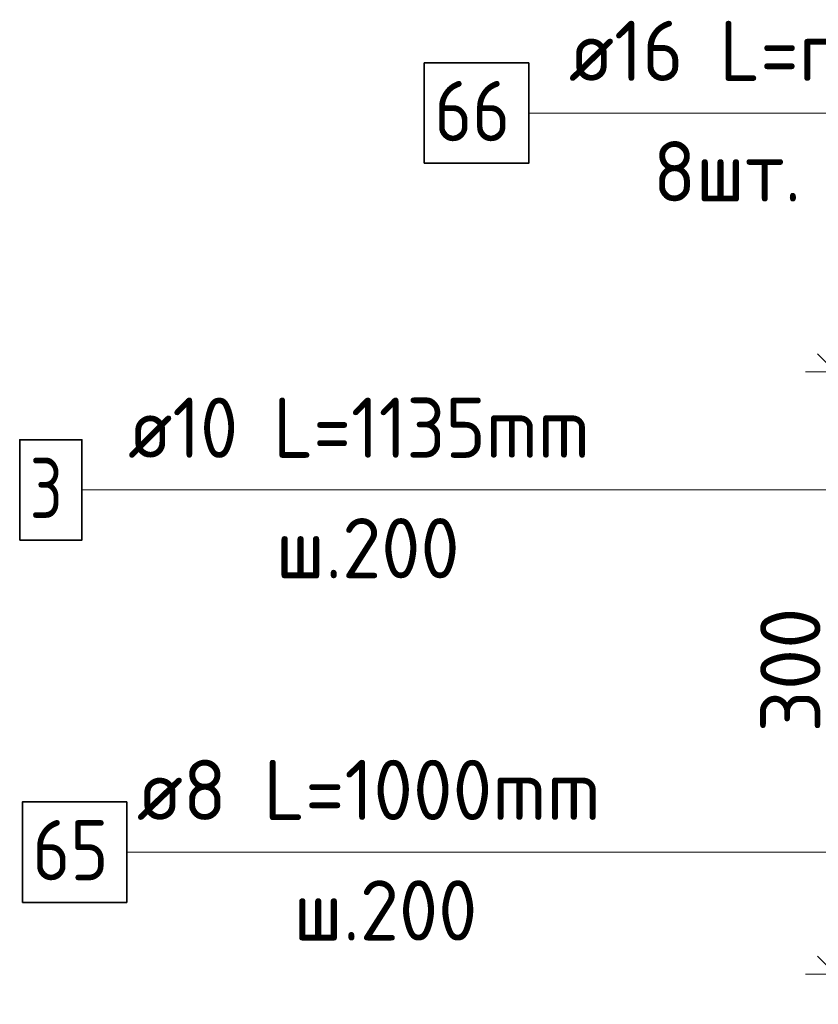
# Model space of a CAD drawing. Header units: metres. Extents: x -38 to 90, y -15 to 21.
# Tile 115 of 127: x 71.688 to 72.085, y 6.268 to 6.759. Entities that reach past the tile are written whole.
import ezdxf

# ---------------------------------------------------------------- set-up
doc = ezdxf.new("R2010")
doc.units = ezdxf.units.M
doc.header["$PDMODE"] = 65
for name, color, linetype, lineweight in [('XR$4$Арм.стержн. Арматура края', 96, 'Continuous', 35), ('XR$4$Арм.стержн. Хомут', 240, 'Continuous', 35), ('XR$4$Арм.стержн.горизонт. 1', 180, 'Continuous', 35), ('XR$4$Размерная линия (1)', 7, 'Continuous', 13)]:
    doc.layers.add(name, color=color, linetype=linetype, lineweight=lineweight)
doc.styles.add('ISOCPEUR', font='txt')
doc.dimstyles.new('DIMSTYLE_12', dxfattribs={"dimtxt": 0.03, "dimasz": 0.03, "dimexe": 0, "dimexo": 0, "dimgap": 0.015, "dimtad": 2, "dimdec": 0, "dimlfac": 1000, "dimrnd": 1, "dimzin": 12, "dimdsep": 46, "dimtxsty": 'ISOCPEUR', "dimblk1": 'ALL_ML_STRICH', "dimblk2": 'ALL_ML_STRICH', "dimsah": 1, "dimcen": 0, "dimclrd": 7, "dimclre": 256, "dimclrt": 7, "dimadec": 0, "dimazin": 0, "dimtfac": 1, "dimtdec": 0, "dimtix": 1, "dimtmove": 2, "dimatfit": 3, "dimfxl": 0, "dimtzin": 0, "dimlwd": 0, "dimlwe": -3, "dimarcsym": 0})

# ---------------------------------------------------------------- blocks, each defined once
blk = doc.blocks.new('ALL_ML_STRICH')
at = {"color": 0, "linetype": 'ByBlock', "lineweight": -2}
for p, q in [((0, -0.5), (0, 0.5)), ((-0.3, -0.3), (0.3, 0.3)), ((-1, 0), (0.5, 0))]:
    blk.add_line(p, q, dxfattribs=at)
blk = doc.blocks.new('*D91')
at = {"layer": 'DEFPOINTS', "color": 7, "linetype": 'Continuous', "lineweight": 13, "transparency": 33554687}
for p in [(72.21436, 6.58345), (72.09402, 6.28345), (72.21432, 6.28345)]:
    blk.add_point(p, dxfattribs=at)
at = {"layer": 'XR$4$Размерная линия (1)', "color": 9, "linetype": 'Continuous', "lineweight": -2, "true_color": 0xc7c7c7, "transparency": 33554687}
for p, q in [((72.19436, 6.58345), (72.09402, 6.58345)), ((72.19432, 6.28345), (72.09402, 6.28345))]:
    blk.add_line(p, q, dxfattribs=at)
at = {"layer": 'XR$4$Размерная линия (1)', "color": 7, "linetype": 'Continuous', "lineweight": -2, "transparency": 33554687}
blk.add_line((72.09402, 6.28345), (72.09402, 6.58345), dxfattribs=at)
at = {"layer": 'XR$4$Размерная линия (1)', "color": 7, "linetype": 'Continuous', "lineweight": 13, "transparency": 33554687, "xscale": 0.03, "yscale": 0.03, "zscale": 0.03}
for p, rotation in [((72.09402, 6.58345), 90), ((72.09402, 6.28345), 270)]:
    blk.add_blockref('ALL_ML_STRICH', p, dxfattribs=dict(at, rotation=rotation))
at = {"layer": 'XR$4$Размерная линия (1)', "color": 7, "linetype": 'Continuous', "lineweight": 13, "transparency": 33554687, "insert": (72.07152, 6.43495), "char_height": 0.03, "width": 0.09, "attachment_point": 5, "rotation": 90, "style": 'ISOCPEUR'}
blk.add_mtext('\\A1;{300}', dxfattribs=at)

msp = doc.modelspace()

# ---------------------------------------------------------------- linework, layer by layer
at = {"layer": 'XR$4$Арм.стержн. Арматура края', "color": 7, "linetype": 'Continuous', "lineweight": 13, "transparency": 33554687}
for p, q in [((71.71872, 6.52464), (72.02872, 6.52464)), ((72.02872, 6.52464), (72.24432, 6.52464))]:
    msp.add_line(p, q, dxfattribs=at)
at = {"layer": 'XR$4$Арм.стержн. Арматура края', "color": 7, "linetype": 'Continuous', "lineweight": 35, "transparency": 33554687}
msp.add_lwpolyline([(71.68772, 6.49964), (71.71872, 6.49964), (71.71872, 6.54964), (71.68772, 6.54964), (71.68772, 6.49964)], dxfattribs=at)
at = {"layer": 'XR$4$Арм.стержн. Хомут', "color": 7, "linetype": 'Continuous', "lineweight": 13, "transparency": 33554687}
for p, q in [((71.74104, 6.34423), (72.02404, 6.34423)), ((72.02404, 6.34423), (72.24328, 6.34423))]:
    msp.add_line(p, q, dxfattribs=at)
at = {"layer": 'XR$4$Арм.стержн. Хомут', "color": 7, "linetype": 'Continuous', "lineweight": 35, "transparency": 33554687}
msp.add_lwpolyline([(71.68904, 6.31923), (71.74104, 6.31923), (71.74104, 6.36923), (71.68904, 6.36923), (71.68904, 6.31923)], dxfattribs=at)
at = {"layer": 'XR$4$Арм.стержн.горизонт. 1', "color": 7, "linetype": 'Continuous', "lineweight": 13, "transparency": 33554687}
msp.add_line((71.9412, 6.71235), (72.1672, 6.71235), dxfattribs=at)
at = {"layer": 'XR$4$Арм.стержн.горизонт. 1', "color": 7, "linetype": 'Continuous', "lineweight": 35, "transparency": 33554687}
msp.add_lwpolyline([(71.8892, 6.68735), (71.9412, 6.68735), (71.9412, 6.73735), (71.8892, 6.73735), (71.8892, 6.68735)], dxfattribs=at)

# ---------------------------------------------------------------- texts
at = {"layer": 'XR$4$Арм.стержн. Арматура края', "color": 7, "linetype": 'Continuous', "lineweight": 25, "transparency": 33554687, "char_height": 0.03, "attachment_point": 7, "style": 'ISOCPEUR'}
for s, insert, width in [('\\W0.92;ø10 L=1135mm ', (71.74172, 6.54064), 0.2806692), ('\\W0.78;3', (71.69272, 6.51064), 0.0326407), ('\\W0.95;ш.200 ', (71.81522, 6.48064), 0.1311995)]:
    msp.add_mtext(s, dxfattribs=dict(at, insert=insert, width=width))
at = {"layer": 'XR$4$Арм.стержн. Хомут', "color": 7, "linetype": 'Continuous', "lineweight": 25, "transparency": 33554687, "char_height": 0.03, "attachment_point": 7, "style": 'ISOCPEUR'}
for s, insert, width in [('\\W0.96;ø8 L=1000mm ', (71.74604, 6.36023), 0.2722217), ('\\W0.87;65', (71.69404, 6.33023), 0.0550812), ('\\W0.95;ш.200 ', (71.82404, 6.30023), 0.1311997)]:
    msp.add_mtext(s, dxfattribs=dict(at, insert=insert, width=width))
at = {"layer": 'XR$4$Арм.стержн.горизонт. 1', "color": 7, "linetype": 'Continuous', "lineweight": 25, "transparency": 33554687, "char_height": 0.03, "attachment_point": 7, "style": 'ISOCPEUR'}
for s, insert, width in [('\\W0.94;ø16 L=п.м.', (71.9612, 6.72835), 0.1999831), ('\\W0.87;66', (71.8942, 6.69835), 0.0550812), ('\\W0.94;8шт. ', (72.0032, 6.66835), 0.1161286)]:
    msp.add_mtext(s, dxfattribs=dict(at, insert=insert, width=width))

# ---------------------------------------------------------------- dimensions: what is measured, and where the dimension line sits
at = {"layer": 'XR$4$Размерная линия (1)', "color": 7, "linetype": 'Continuous', "lineweight": 13, "transparency": 33554687}
dim = msp.add_linear_dim(base=(72.09402, 6.58345), p1=(72.19432, 6.28345), p2=(72.19436, 6.58345), angle=90, dimstyle='DIMSTYLE_12', override={"dimpost": '<>', "dimclrd": 7, "dimclre": 9, "dimclrt": 7, "dimlwd": 0, "dimlwe": 65533}, dxfattribs=at)
dim.commit()
dim.dimension.update_dxf_attribs({"geometry": '*D91', "text_midpoint": (72.07152, 6.43495), "dimtype": 160})

doc.saveas('drawing.dxf')
